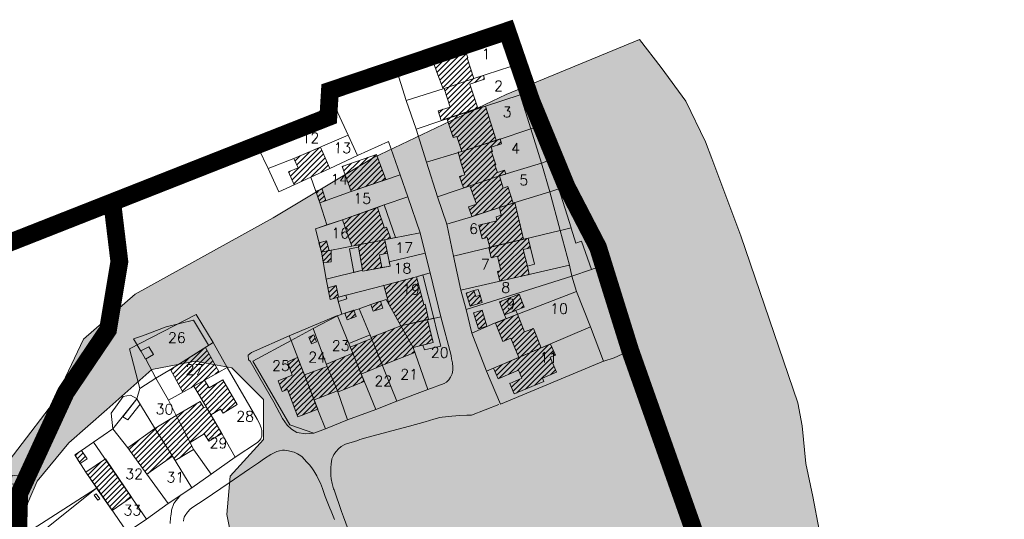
# Model space of a CAD drawing. Header units: metres. Extents: x 578835 to 593571, y 248557 to 255108.
# Tile 237 of 251: x 589791 to 590122, y 254939 to 255108. Entities that reach past the tile are written whole.
import ezdxf

# ---------------------------------------------------------------- set-up
doc = ezdxf.new("R2010")
doc.units = ezdxf.units.M
doc.linetypes.add('CACHEX2', pattern=[0.75, 0.5, -0.25])
doc.linetypes.add('SOLID_LINE', pattern=[0])
for name, color, linetype, lineweight in [('Cad-BATIMENT_BATI_LEGER13', 7, 'SOLID_LINE', 0), ('Cad-BATIMENT_BATI_PRIVE12', 7, 'SOLID_LINE', 0), ('Cad-BATIMENT_BATI_PRIVE12_HACH', 7, 'SOLID_LINE', 0), ('Cad-PARCELLAIRE_PARCELLE1', 250, 'SOLID_LINE', 0), ('Cad-PARCELLAIRE_PARCELLE1_', 250, 'SOLID_LINE', 0), ('Cad-RESEAU_ROUT_LIMITE_DE_VOIE_P23', 8, 'SOLID_LINE', 0), ('Cad-TOPONYMIE_NUMERO_DE_PARCELL182', 250, 'SOLID_LINE', 0), ('PLU', 7, 'CACHEX2', 5), ('PPRI global - contour', 152, 'Continuous', 5), ('PPRI global - hachures', 152, 'Continuous', 5)]:
    doc.layers.add(name, color=color, linetype=linetype, lineweight=lineweight)
doc.styles.add('TEXTSTYLE_45_11', font='txt.shx', dxfattribs={"oblique": 50})

msp = doc.modelspace()

# ---------------------------------------------------------------- hatches: boundary and pattern name
at = {"layer": 'Cad-BATIMENT_BATI_PRIVE12_HACH', "ltscale": 0.4}
h = msp.add_hatch(dxfattribs=at)
h.set_pattern_fill('ANSI31', color=256, scale=0.4, style=0)
h.paths.add_polyline_path([(589933.66, 255084.35), (589943.68, 255087.76), (589941.44, 255094.71), (589941.6, 255094.73), (589940.72, 255097.33), (589944.74, 255098.55), (589943.99, 255100.6), (589940.85, 255099.68), (589929.08, 255095.67), (589927.47, 255095.2), (589928.97, 255091.99), (589930.34, 255092.43), (589931.21, 255089.94), (589933.34, 255084.32)])
h = msp.add_hatch(dxfattribs=at)
h.set_pattern_fill('ANSI31', color=256, scale=0.4, style=0)
h.paths.add_polyline_path([(589933.66, 255084.35), (589943.68, 255087.76), (589941.44, 255094.71), (589941.6, 255094.73), (589940.72, 255097.33), (589944.74, 255098.55), (589943.99, 255100.6), (589940.85, 255099.68), (589929.08, 255095.67), (589927.47, 255095.2), (589928.97, 255091.99), (589930.34, 255092.43), (589931.21, 255089.94), (589933.34, 255084.32)])
h = msp.add_hatch(dxfattribs=at)
h.set_pattern_fill('ANSI31', color=256, scale=0.4, style=0)
h.paths.add_polyline_path([(589958.85, 255091.5), (589959.97, 255091.81), (589959.52, 255093.34), (589958.31, 255093.01)])
h = msp.add_hatch(dxfattribs=at)
h.set_pattern_fill('ANSI31', color=256, scale=0.4, style=0)
h.paths.add_polyline_path([(589958.85, 255091.5), (589959.97, 255091.81), (589959.52, 255093.34), (589958.31, 255093.01)])
h = msp.add_hatch(dxfattribs=at)
h.set_pattern_fill('ANSI31', color=256, scale=0.4, style=0)
h.paths.add_polyline_path([(589934.59, 255074.29), (589945.01, 255077.74), (589942.35, 255085.86), (589947.23, 255087.51), (589946.88, 255088.81), (589943.68, 255087.76), (589933.66, 255084.35), (589935.67, 255078.17), (589931.65, 255076.93), (589932.66, 255073.68)])
h = msp.add_hatch(dxfattribs=at)
h.set_pattern_fill('ANSI31', color=256, scale=0.4, style=0)
h.paths.add_polyline_path([(589934.59, 255074.29), (589945.01, 255077.74), (589942.35, 255085.86), (589947.23, 255087.51), (589946.88, 255088.81), (589943.68, 255087.76), (589933.66, 255084.35), (589935.67, 255078.17), (589931.65, 255076.93), (589932.66, 255073.68)])
h = msp.add_hatch(dxfattribs=at)
h.set_pattern_fill('ANSI31', color=256, scale=0.4, style=0)
h.paths.add_polyline_path([(589939.57, 255063.22), (589951.2, 255067), (589947.59, 255078.51), (589945.01, 255077.74), (589934.59, 255074.29), (589936.7, 255067.89), (589937.99, 255068.22)])
h = msp.add_hatch(dxfattribs=at)
h.set_pattern_fill('ANSI31', color=256, scale=0.4, style=0)
h.paths.add_polyline_path([(589939.57, 255063.22), (589951.2, 255067), (589947.59, 255078.51), (589945.01, 255077.74), (589934.59, 255074.29), (589936.7, 255067.89), (589937.99, 255068.22)])
h = msp.add_hatch(dxfattribs=at)
h.set_pattern_fill('ANSI31', color=256, scale=0.4, style=0)
h.paths.add_polyline_path([(589942.36, 255051.64), (589952.3, 255054.94), (589954.47, 255055.56), (589954.03, 255056.86), (589951.62, 255056.1), (589950.75, 255058.59), (589951.07, 255058.73), (589949.63, 255063.07), (589949.95, 255063.21), (589949.5, 255064.63), (589953.02, 255065.81), (589952.56, 255067.45), (589952.16, 255067.3), (589951.2, 255067), (589939.57, 255063.22), (589938.44, 255062.91), (589939.53, 255058.76), (589940.65, 255055.29), (589938.79, 255054.8), (589940.2, 255050.91)])
h = msp.add_hatch(dxfattribs=at)
h.set_pattern_fill('ANSI31', color=256, scale=0.4, style=0)
h.paths.add_polyline_path([(589942.36, 255051.64), (589952.3, 255054.94), (589954.47, 255055.56), (589954.03, 255056.86), (589951.62, 255056.1), (589950.75, 255058.59), (589951.07, 255058.73), (589949.63, 255063.07), (589949.95, 255063.21), (589949.5, 255064.63), (589953.02, 255065.81), (589952.56, 255067.45), (589952.16, 255067.3), (589951.2, 255067), (589939.57, 255063.22), (589938.44, 255062.91), (589939.53, 255058.76), (589940.65, 255055.29), (589938.79, 255054.8), (589940.2, 255050.91)])
h = msp.add_hatch(dxfattribs=at)
h.set_pattern_fill('ANSI31', color=256, scale=0.4, style=0)
h.paths.add_polyline_path([(589891.98, 255064.67), (589883, 255060.79), (589884.49, 255057.68), (589881.23, 255056.29), (589883.16, 255052), (589888.8, 255054.59), (589895.14, 255057.47)])
h = msp.add_hatch(dxfattribs=at)
h.set_pattern_fill('ANSI31', color=256, scale=0.4, style=0)
h.paths.add_polyline_path([(589914, 255053.71), (589910.82, 255062.13), (589899.29, 255058.16), (589902.39, 255049.71)])
h = msp.add_hatch(dxfattribs=at)
h.set_pattern_fill('ANSI31', color=256, scale=0.4, style=0)
h.paths.add_polyline_path([(589952.28, 255044.35), (589956.95, 255045.74), (589955.07, 255051.38), (589953.55, 255050.8), (589952.3, 255054.94), (589942.36, 255051.64), (589944.53, 255045.47), (589941.88, 255044.58), (589942.98, 255041.33)])
h = msp.add_hatch(dxfattribs=at)
h.set_pattern_fill('ANSI31', color=256, scale=0.4, style=0)
h.paths.add_polyline_path([(589952.28, 255044.35), (589956.95, 255045.74), (589955.07, 255051.38), (589953.55, 255050.8), (589952.3, 255054.94), (589942.36, 255051.64), (589944.53, 255045.47), (589941.88, 255044.58), (589942.98, 255041.33)])
h = msp.add_hatch(dxfattribs=at)
h.set_pattern_fill('ANSI31', color=256, scale=0.4, style=0)
h.paths.add_polyline_path([(589892.61, 255050.45), (589890.43, 255049.82), (589891.75, 255045.92), (589893.83, 255046.65)])
h = msp.add_hatch(dxfattribs=at)
h.set_pattern_fill('ANSI31', color=256, scale=0.4, style=0)
h.paths.add_polyline_path([(589949.05, 255030.92), (589960.44, 255033.67), (589957.5, 255046.02), (589956.95, 255045.74), (589952.28, 255044.35), (589952.92, 255041.72), (589951.23, 255041.24), (589951.43, 255039.82), (589945.37, 255038.41), (589946.42, 255033.82), (589948.2, 255034.19)])
h = msp.add_hatch(dxfattribs=at)
h.set_pattern_fill('ANSI31', color=256, scale=0.4, style=0)
h.paths.add_polyline_path([(589949.05, 255030.92), (589960.44, 255033.67), (589957.5, 255046.02), (589956.95, 255045.74), (589952.28, 255044.35), (589952.92, 255041.72), (589951.23, 255041.24), (589951.43, 255039.82), (589945.37, 255038.41), (589946.42, 255033.82), (589948.2, 255034.19)])
h = msp.add_hatch(dxfattribs=at)
h.set_pattern_fill('ANSI31', color=256, scale=0.4, style=0)
h.paths.add_polyline_path([(589899.41, 255040.21), (589902.54, 255031.34), (589904.65, 255031.73), (589913.65, 255033.5), (589915.68, 255033.9), (589914.28, 255037.68), (589913.57, 255037.4), (589911.17, 255044.33)])
h = msp.add_hatch(dxfattribs=at)
h.set_pattern_fill('ANSI31', color=256, scale=0.4, style=0)
h.paths.add_polyline_path([(589892.34, 255029.25), (589894.92, 255029.8), (589893.99, 255033.07), (589891.49, 255032.41)])
h = msp.add_hatch(dxfattribs=at)
h.set_pattern_fill('ANSI31', color=256, scale=0.4, style=0)
h.paths.add_polyline_path([(589913.65, 255033.5), (589904.65, 255031.73), (589904.8, 255030.97), (589906.19, 255023.28), (589906.3, 255022.85), (589912.63, 255024.17), (589911.85, 255028.44), (589914.62, 255028.9)])
h = msp.add_hatch(dxfattribs=at)
h.set_pattern_fill('ANSI31', color=256, scale=0.4, style=0)
h.paths.add_polyline_path([(589952.41, 255019.5), (589962.35, 255021.78), (589961.7, 255024.63), (589960.32, 255030.2), (589962.75, 255030.74), (589961.97, 255034.02), (589960.44, 255033.67), (589949.05, 255030.92), (589948.72, 255030.89), (589949.52, 255027.39), (589951.61, 255027.91), (589952.77, 255023.09), (589951.64, 255022.78)])
h = msp.add_hatch(dxfattribs=at)
h.set_pattern_fill('ANSI31', color=256, scale=0.4, style=0)
h.paths.add_polyline_path([(589952.41, 255019.5), (589962.35, 255021.78), (589961.7, 255024.63), (589960.32, 255030.2), (589962.75, 255030.74), (589961.97, 255034.02), (589960.44, 255033.67), (589949.05, 255030.92), (589948.72, 255030.89), (589949.52, 255027.39), (589951.61, 255027.91), (589952.77, 255023.09), (589951.64, 255022.78)])
h = msp.add_hatch(dxfattribs=at)
h.set_pattern_fill('ANSI31', color=256, scale=0.4, style=0)
h.paths.add_polyline_path([(589895.57, 255026.06), (589895.65, 255029.97), (589894.92, 255029.8), (589892.34, 255029.25), (589892.96, 255025.73)])
h = msp.add_hatch(dxfattribs=at)
h.set_pattern_fill('ANSI31', color=256, scale=0.4, style=0)
h.paths.add_polyline_path([(589928.44, 255006.66), (589927.26, 255011.8), (589926.78, 255011.65), (589924.34, 255021.03), (589913.3, 255018.09), (589915.09, 255011.55), (589919.06, 255004.53), (589928.03, 255006.62)])
h = msp.add_hatch(dxfattribs=at)
h.set_pattern_fill('ANSI31', color=256, scale=0.4, style=0)
h.paths.add_polyline_path([(589928.44, 255006.66), (589927.26, 255011.8), (589926.78, 255011.65), (589924.34, 255021.03), (589913.3, 255018.09), (589915.09, 255011.55), (589919.06, 255004.53), (589928.03, 255006.62)])
h = msp.add_hatch(dxfattribs=at)
h.set_pattern_fill('ANSI31', color=256, scale=0.4, style=0)
h.paths.add_polyline_path([(589895.24, 255013.33), (589898.06, 255014.13), (589897.23, 255018.07), (589894.5, 255017.28)])
h = msp.add_hatch(dxfattribs=at)
h.set_pattern_fill('ANSI31', color=256, scale=0.4, style=0)
h.paths.add_polyline_path([(589941.04, 255015.52), (589943.68, 255016.42), (589944.36, 255014.35), (589945.8, 255014.81), (589946.51, 255012.31), (589942.41, 255011.08)])
h = msp.add_hatch(dxfattribs=at)
h.set_pattern_fill('ANSI31', color=256, scale=0.4, style=0)
h.paths.add_polyline_path([(589908.98, 255011.7), (589909.75, 255009.42), (589912.96, 255010.48), (589912.19, 255012.76)])
h = msp.add_hatch(dxfattribs=at)
h.set_pattern_fill('ANSI31', color=256, scale=0.4, style=0)
h.paths.add_polyline_path([(589952.33, 255012.58), (589958.95, 255015.15), (589960.64, 255010.82), (589954.03, 255008.15)])
h = msp.add_hatch(dxfattribs=at)
h.set_pattern_fill('ANSI31', color=256, scale=0.4, style=0)
h.paths.add_polyline_path([(589900.17, 255008.73), (589901.02, 255006.46), (589904.05, 255007.61), (589903.21, 255009.77)])
h = msp.add_hatch(dxfattribs=at)
h.set_pattern_fill('ANSI31', color=256, scale=0.4, style=0)
h.paths.add_polyline_path([(589943.59, 255008.83), (589946.48, 255009.74), (589948.07, 255004.42), (589945.28, 255003.51)])
h = msp.add_hatch(dxfattribs=at)
h.set_pattern_fill('ANSI31', color=256, scale=0.4, style=0)
h.paths.add_polyline_path([(589929.92, 254998.87), (589928.03, 255006.62), (589919.06, 255004.53), (589923.23, 254997.19)])
h = msp.add_hatch(dxfattribs=at)
h.set_pattern_fill('ANSI31', color=256, scale=0.4, style=0)
h.paths.add_polyline_path([(589950.95, 255005.44), (589953.46, 254999.19), (589956.17, 255000.3), (589958.78, 254993.84), (589966.33, 254997.04), (589963.72, 255003.62), (589960.77, 255002.48), (589958.37, 255008.41)])
h = msp.add_hatch(dxfattribs=at)
h.set_pattern_fill('ANSI31', color=256, scale=0.4, style=0)
h.paths.add_polyline_path([(589912.86, 254991.19), (589923.77, 254995.56), (589923.23, 254997.19), (589919.06, 255004.53), (589909.1, 255000.56), (589909.2, 255000.24)])
h = msp.add_hatch(dxfattribs=at)
h.set_pattern_fill('ANSI31', color=256, scale=0.4, style=0)
h.paths.add_polyline_path([(589890.67, 254999.12), (589889.81, 255001.5), (589888.07, 255000.68), (589889, 254998.42)])
h = msp.add_hatch(dxfattribs=at)
h.set_pattern_fill('ANSI31', color=256, scale=0.4, style=0)
h.paths.add_polyline_path([(589912.86, 254991.19), (589909.2, 255000.24), (589902.04, 254997.29), (589902.87, 254995.25), (589905.69, 254988.24)])
h = msp.add_hatch(dxfattribs=at)
h.set_pattern_fill('ANSI31', color=256, scale=0.4, style=0)
h.paths.add_polyline_path([(589852.96, 254986.23), (589857.84, 254988.88), (589853.26, 254997.18), (589841.45, 254989.73), (589845.64, 254982.17), (589849.34, 254984.14)])
h = msp.add_hatch(dxfattribs=at)
h.set_pattern_fill('ANSI31', color=256, scale=0.4, style=0)
h.paths.add_polyline_path([(589969.53, 254998.31), (589971.16, 254994.66), (589969.39, 254993.95), (589971.55, 254988.9), (589966.79, 254986.82), (589967.21, 254985.74), (589957.26, 254981.56), (589955.81, 254985.12), (589959.86, 254986.91), (589958.72, 254989.6), (589951.81, 254986.67), (589950.27, 254990.22), (589958.78, 254993.84), (589966.33, 254997.04)])
h = msp.add_hatch(dxfattribs=at)
h.set_pattern_fill('ANSI31', color=256, scale=0.4, style=0)
h.paths.add_polyline_path([(589889.85, 254979.54), (589886.59, 254987.97), (589884.29, 254993.79), (589880.86, 254992.39), (589882.48, 254987.84), (589877.78, 254985.99), (589879.07, 254982.42), (589880.91, 254983.02), (589884.33, 254973.84), (589891.11, 254976.41)])
h = msp.add_hatch(dxfattribs=at)
h.set_pattern_fill('ANSI31', color=256, scale=0.4, style=0)
h.paths.add_polyline_path([(589905.69, 254988.24), (589902.87, 254995.25), (589894.03, 254991.6), (589894.26, 254990.84), (589897.77, 254982.55), (589897.95, 254982.24), (589906.73, 254985.76)])
h = msp.add_hatch(dxfattribs=at)
h.set_pattern_fill('ANSI31', color=256, scale=0.4, style=0)
h.paths.add_polyline_path([(589897.77, 254982.55), (589894.26, 254990.84), (589886.59, 254987.97), (589889.85, 254979.54)])
h = msp.add_hatch(dxfattribs=at)
h.set_pattern_fill('ANSI31', color=256, scale=0.4, style=0)
h.paths.add_polyline_path([(589863.95, 254978.02), (589859.13, 254986.31), (589854.49, 254983.58), (589852.96, 254986.23), (589849.34, 254984.14), (589853.46, 254977.25), (589855.1, 254974.49), (589858.31, 254976.43), (589859.17, 254975.06)])
h = msp.add_hatch(dxfattribs=at)
h.set_pattern_fill('ANSI31', color=256, scale=0.4, style=0)
h.paths.add_polyline_path([(589858.76, 254968.22), (589855.1, 254974.49), (589853.46, 254977.25), (589852.68, 254976.85), (589851.43, 254978.97), (589843.34, 254974.27), (589848.06, 254965.2), (589852.83, 254968.17), (589854.36, 254965.63)])
h = msp.add_hatch(dxfattribs=at)
h.set_pattern_fill('ANSI31', color=256, scale=0.4, style=0)
h.paths.add_polyline_path([(589848.06, 254965.2), (589843.34, 254974.27), (589836.2, 254969.88), (589842.18, 254960.58), (589843.05, 254959.09), (589849.25, 254962.85)])
h = msp.add_hatch(dxfattribs=at)
h.set_pattern_fill('ANSI31', color=256, scale=0.4, style=0)
h.paths.add_polyline_path([(589842.18, 254960.58), (589836.2, 254969.88), (589827.11, 254963.43), (589833.55, 254954.49)])
h = msp.add_hatch(dxfattribs=at)
h.set_pattern_fill('ANSI31', color=256, scale=0.4, style=0)
h.paths.add_polyline_path([(589813.42, 254959.7), (589811.52, 254962.56), (589809.19, 254961.02), (589811.07, 254958.18)])
h = msp.add_hatch(dxfattribs=at)
h.set_pattern_fill('ANSI31', color=256, scale=0.4, style=0)
h.paths.add_polyline_path([(589828.35, 254946.81), (589819.52, 254959.67), (589812.89, 254955.2), (589816.35, 254950.26), (589816.92, 254949.42), (589821.81, 254942.25)])
at = {"layer": 'PPRI global - hachures', "ltscale": 0.4}
h = msp.add_hatch(dxfattribs=at)
h.set_pattern_fill('ANSI36', color=256, scale=2, style=0)
h.paths.add_polyline_path([(589867.73, 254209.52), (589862.12, 254225.78), (589839.13, 254252.12), (589793.71, 254331.72), (589779.69, 254358.07), (589761.74, 254405.72), (589751.65, 254441.03), (589748.28, 254471.86), (589752.21, 254483.63), (589766.79, 254495.41), (589774.63, 254507.53), (589774.63, 254515.94), (589773.51, 254528.83), (589766.78, 254553.5), (589753.32, 254574.24), (589734.82, 254597.78), (589712.94, 254614.04), (589679.3, 254634.22), (589664.16, 254642.06), (589645.09, 254653.84), (589631.07, 254669.53), (589626.03, 254696.61), (589626.03, 254714.55), (589629.4, 254729.12), (589637.25, 254742.58), (589650.15, 254759.39), (589671.46, 254776.21), (589678.19, 254782.38), (589691.09, 254798.07), (589702.86, 254802), (589728.66, 254801.44), (589751.09, 254794.71), (589772.4, 254786.86), (589785.3, 254776.21), (589792.03, 254762.2), (589790.91, 254745.38), (589781.93, 254730.8), (589769.04, 254728.56), (589762.31, 254719.03), (589764.55, 254710.06), (589776.33, 254706.7), (589795.39, 254703.9), (589800.44, 254690.44), (589804.37, 254676.43), (589820.07, 254670.83), (589835.21, 254679.79), (589854.28, 254699.41), (589866.61, 254731.37), (589871.1, 254763.32), (589863.81, 254799.19), (589853.71, 254829.46), (589841.38, 254852.45), (589817.82, 254868.14), (589798.2, 254882.16), (589788.66, 254912.99), (589788.1, 254932.61), (589796.51, 254952.22), (589807.17, 254965.12), (589820.07, 254976.33), (589835.21, 254989.78), (589849.79, 254992.58), (589862.13, 254990.34), (589872.78, 254979.69), (589872.78, 254966.24), (589861.57, 254953.91), (589860.44, 254941.01), (589863.81, 254924.2), (589877.27, 254910.18), (589891.85, 254902.9), (589908.11, 254891.12), (589921.57, 254879.91), (589938.39, 254878.79), (589955.22, 254875.43), (589979.89, 254862.54), (589989.43, 254853.01), (589999.52, 254842.92), (590009.05, 254836.19), (590030.36, 254836.19), (590070.18, 254842.36), (590082.52, 254844.04), (590079.3, 254858.47), (590075.1, 254875.14), (590073.23, 254890.46), (590067.89, 254908.87), (590060.01, 254935.76), (590057.87, 254947.04), (590055.52, 254958.17), (590054.24, 254970.76), (590052.86, 254978.58), (590046.39, 254997.3), (590033.57, 255034.83), (590023.88, 255060.83), (590021.73, 255066.48), (590015.07, 255080.12), (590006.83, 255091.45), (589999.43, 255100.88), (589954.56, 255082.38), (589909.7, 255061.08), (589876.05, 255040.9), (589829.51, 255015.12), (589812.12, 254999.98), (589802.03, 254978.68), (589777.92, 254947.29), (589754.29, 254925.39), (589732.98, 254912.5), (589718.4, 254901.28), (589707.18, 254877.74), (589696.43, 254864.8), (589665.59, 254857.52), (589645.96, 254862), (589631.82, 254871.08), (589625.14, 254876.25), (589594.9, 254899.64), (589546.14, 254936.69), (589528.59, 254939.61), (589485.68, 254935.71), (589455.45, 254930.84), (589457.4, 254917.19), (589271.45, 254843.83), (589174.92, 254806.04), (589453.41, 253863.98), (589983.36, 253879.56), (589972.58, 253909.07), (589973.14, 253938.22), (589964.73, 253960.64), (589906.95, 254046.02), (589873.87, 254088.06), (589868.26, 254111.6), (589873.87, 254171.02)])

# ---------------------------------------------------------------- linework, layer by layer
at = {"layer": 'Cad-BATIMENT_BATI_LEGER13'}
for points in [[(589917.29, 255034.26), (589913.49, 255045.2), (589911.17, 255044.33), (589913.57, 255037.4), (589914.28, 255037.68), (589915.68, 255033.9), (589917.29, 255034.26), (589917.29, 255034.26)], [(589917.29, 255034.26), (589913.49, 255045.2), (589911.17, 255044.33), (589913.57, 255037.4), (589914.28, 255037.68), (589915.68, 255033.9), (589917.29, 255034.26), (589917.29, 255034.26)], [(589906.19, 255023.28), (589904.8, 255030.97), (589901.72, 255030.38), (589903.29, 255022.48), (589906.19, 255023.28), (589906.19, 255023.28)], [(589906.19, 255023.28), (589904.8, 255030.97), (589901.72, 255030.38), (589903.29, 255022.48), (589906.19, 255023.28), (589906.19, 255023.28)], [(589915.47, 255024.62), (589914.62, 255028.9), (589911.85, 255028.44), (589912.63, 255024.17), (589915.47, 255024.62), (589915.47, 255024.62)], [(589915.47, 255024.62), (589914.62, 255028.9), (589911.85, 255028.44), (589912.63, 255024.17), (589915.47, 255024.62), (589915.47, 255024.62)], [(589964.11, 255025.28), (589962.75, 255030.74), (589960.32, 255030.2), (589961.7, 255024.63), (589964.11, 255025.28), (589964.11, 255025.28)], [(589964.11, 255025.28), (589962.75, 255030.74), (589960.32, 255030.2), (589961.7, 255024.63), (589964.11, 255025.28), (589964.11, 255025.28)], [(589930.14, 255007.02), (589926.51, 255021.65), (589924.34, 255021.03), (589926.78, 255011.65), (589927.26, 255011.8), (589928.44, 255006.66), (589930.14, 255007.02), (589930.14, 255007.02)], [(589930.14, 255007.02), (589926.51, 255021.65), (589924.34, 255021.03), (589926.78, 255011.65), (589927.26, 255011.8), (589928.44, 255006.66), (589930.14, 255007.02), (589930.14, 255007.02)], [(589943.68, 255016.42), (589945.14, 255016.76), (589945.8, 255014.81), (589944.36, 255014.35), (589943.68, 255016.42), (589943.68, 255016.42)], [(589943.68, 255016.42), (589945.14, 255016.76), (589945.8, 255014.81), (589944.36, 255014.35), (589943.68, 255016.42), (589943.68, 255016.42)], [(589898.06, 255014.13), (589897.74, 255013.99), (589898.1, 255012.68), (589900.83, 255013.58), (589900.56, 255014.79), (589898.06, 255014.13), (589898.06, 255014.13)], [(589898.06, 255014.13), (589897.74, 255013.99), (589898.1, 255012.68), (589900.83, 255013.58), (589900.56, 255014.79), (589898.06, 255014.13), (589898.06, 255014.13)], [(589954.03, 255008.15), (589957.85, 255009.7), (589958.37, 255008.41), (589954.55, 255006.86), (589954.03, 255008.15), (589954.03, 255008.15)], [(589954.03, 255008.15), (589957.85, 255009.7), (589958.37, 255008.41), (589954.55, 255006.86), (589954.03, 255008.15), (589954.03, 255008.15)], [(589932.5, 254997.64), (589931.16, 255002.77), (589930.14, 255007.02), (589928.44, 255006.66), (589928.03, 255006.62), (589929.92, 254998.87), (589926.53, 254998.02), (589927, 254996.39), (589932.5, 254997.64), (589932.5, 254997.64)], [(589932.5, 254997.64), (589931.16, 255002.77), (589930.14, 255007.02), (589928.44, 255006.66), (589928.03, 255006.62), (589929.92, 254998.87), (589926.53, 254998.02), (589927, 254996.39), (589932.5, 254997.64), (589932.5, 254997.64)], [(589902.04, 254997.29), (589909.2, 255000.24), (589908.77, 255001.43), (589901.52, 254998.59), (589902.04, 254997.29), (589902.04, 254997.29)], [(589902.04, 254997.29), (589909.2, 255000.24), (589908.77, 255001.43), (589901.52, 254998.59), (589902.04, 254997.29), (589902.04, 254997.29)], [(589835.75, 254994.81), (589834.13, 254997.47), (589831.52, 254996.02), (589833.08, 254993.25), (589835.75, 254994.81), (589835.75, 254994.81)], [(589835.75, 254994.81), (589834.13, 254997.47), (589831.52, 254996.02), (589833.08, 254993.25), (589835.75, 254994.81), (589835.75, 254994.81)], [(589831.22, 254978.16), (589830.16, 254979.96), (589825.4, 254973.87), (589827.06, 254972.79), (589831.22, 254978.16), (589831.22, 254978.16)], [(589831.22, 254978.16), (589830.16, 254979.96), (589825.4, 254973.87), (589827.06, 254972.79), (589831.22, 254978.16), (589831.22, 254978.16)], [(589816.47, 254947.92), (589815.77, 254947.42), (589816.99, 254945.74), (589817.68, 254946.25), (589816.47, 254947.92), (589816.47, 254947.92)], [(589816.47, 254947.92), (589815.77, 254947.42), (589816.99, 254945.74), (589817.68, 254946.25), (589816.47, 254947.92), (589816.47, 254947.92)]]:
    msp.add_lwpolyline(points, close=True, dxfattribs=at)
at = {"layer": 'Cad-BATIMENT_BATI_PRIVE12'}
for points in [[(589933.66, 255084.35), (589943.68, 255087.76), (589941.44, 255094.71), (589941.6, 255094.73), (589940.72, 255097.33), (589944.74, 255098.55), (589943.99, 255100.6), (589940.85, 255099.68), (589929.08, 255095.67), (589927.47, 255095.2), (589928.97, 255091.99), (589930.34, 255092.43), (589931.21, 255089.94), (589933.34, 255084.32), (589933.66, 255084.35), (589933.66, 255084.35)], [(589958.85, 255091.5), (589959.97, 255091.81), (589959.52, 255093.34), (589958.31, 255093.01), (589958.85, 255091.5), (589958.85, 255091.5)], [(589934.59, 255074.29), (589945.01, 255077.74), (589942.35, 255085.86), (589947.23, 255087.51), (589946.88, 255088.81), (589943.68, 255087.76), (589933.66, 255084.35), (589935.67, 255078.17), (589931.65, 255076.93), (589932.66, 255073.68), (589934.59, 255074.29), (589934.59, 255074.29)], [(589939.57, 255063.22), (589951.2, 255067), (589947.59, 255078.51), (589945.01, 255077.74), (589934.59, 255074.29), (589936.7, 255067.89), (589937.99, 255068.22), (589939.57, 255063.22), (589939.57, 255063.22)], [(589942.36, 255051.64), (589952.3, 255054.94), (589954.47, 255055.56), (589954.03, 255056.86), (589951.62, 255056.1), (589950.75, 255058.59), (589951.07, 255058.73), (589949.63, 255063.07), (589949.95, 255063.21), (589949.5, 255064.63), (589953.02, 255065.81), (589952.56, 255067.45), (589952.16, 255067.3), (589951.2, 255067), (589939.57, 255063.22), (589938.44, 255062.91), (589939.53, 255058.76), (589940.65, 255055.29), (589938.79, 255054.8), (589940.2, 255050.91), (589942.36, 255051.64), (589942.36, 255051.64)], [(589891.98, 255064.67), (589883, 255060.79), (589883, 255060.79), (589884.49, 255057.68), (589881.23, 255056.29), (589883.16, 255052), (589888.8, 255054.59), (589895.14, 255057.47), (589891.98, 255064.67), (589891.98, 255064.67)], [(589914, 255053.71), (589910.82, 255062.13), (589899.29, 255058.16), (589899.29, 255058.16), (589902.39, 255049.71), (589902.39, 255049.71), (589914, 255053.71), (589914, 255053.71)], [(589952.28, 255044.35), (589952.28, 255044.35), (589956.95, 255045.74), (589955.07, 255051.38), (589953.55, 255050.8), (589952.3, 255054.94), (589942.36, 255051.64), (589944.53, 255045.47), (589941.88, 255044.58), (589942.98, 255041.33), (589952.28, 255044.35), (589952.28, 255044.35)], [(589892.61, 255050.45), (589890.43, 255049.82), (589891.75, 255045.92), (589893.83, 255046.65), (589892.61, 255050.45), (589892.61, 255050.45)], [(589949.05, 255030.92), (589960.44, 255033.67), (589957.5, 255046.02), (589956.95, 255045.74), (589952.28, 255044.35), (589952.92, 255041.72), (589951.23, 255041.24), (589951.43, 255039.82), (589945.37, 255038.41), (589946.42, 255033.82), (589948.2, 255034.19), (589949.05, 255030.92), (589949.05, 255030.92)], [(589899.41, 255040.21), (589902.54, 255031.34), (589904.65, 255031.73), (589913.65, 255033.5), (589915.68, 255033.9), (589914.28, 255037.68), (589913.57, 255037.4), (589911.17, 255044.33), (589899.41, 255040.21), (589899.41, 255040.21)], [(589892.34, 255029.25), (589894.92, 255029.8), (589894.92, 255029.8), (589894.92, 255029.8), (589893.99, 255033.07), (589891.49, 255032.41), (589892.34, 255029.25), (589892.34, 255029.25), (589892.34, 255029.25)], [(589913.65, 255033.5), (589904.65, 255031.73), (589904.8, 255030.97), (589906.19, 255023.28), (589906.3, 255022.85), (589912.63, 255024.17), (589911.85, 255028.44), (589914.62, 255028.9), (589913.65, 255033.5), (589913.65, 255033.5)], [(589952.41, 255019.5), (589962.35, 255021.78), (589961.7, 255024.63), (589960.32, 255030.2), (589962.75, 255030.74), (589961.97, 255034.02), (589960.44, 255033.67), (589949.05, 255030.92), (589948.72, 255030.89), (589949.52, 255027.39), (589951.61, 255027.91), (589952.77, 255023.09), (589951.64, 255022.78), (589952.41, 255019.5), (589952.41, 255019.5)], [(589895.57, 255026.06), (589895.65, 255029.97), (589894.92, 255029.8), (589894.92, 255029.8), (589894.92, 255029.8), (589892.34, 255029.25), (589892.96, 255025.73), (589895.57, 255026.06), (589895.57, 255026.06)], [(589928.44, 255006.66), (589927.26, 255011.8), (589926.78, 255011.65), (589924.34, 255021.03), (589913.3, 255018.09), (589915.09, 255011.55), (589919.06, 255004.53), (589928.03, 255006.62), (589928.44, 255006.66), (589928.44, 255006.66)], [(589895.24, 255013.33), (589898.06, 255014.13), (589897.23, 255018.07), (589894.5, 255017.28), (589895.24, 255013.33), (589895.24, 255013.33)], [(589941.04, 255015.52), (589943.68, 255016.42), (589944.36, 255014.35), (589945.8, 255014.81), (589946.51, 255012.31), (589942.41, 255011.08), (589941.04, 255015.52), (589941.04, 255015.52)], [(589908.98, 255011.7), (589909.75, 255009.42), (589912.96, 255010.48), (589912.19, 255012.76), (589908.98, 255011.7), (589908.98, 255011.7)], [(589952.33, 255012.58), (589958.95, 255015.15), (589960.64, 255010.82), (589954.03, 255008.15), (589952.33, 255012.58), (589952.33, 255012.58)], [(589900.17, 255008.73), (589901.02, 255006.46), (589904.05, 255007.61), (589903.21, 255009.77), (589900.17, 255008.73), (589900.17, 255008.73)], [(589943.59, 255008.83), (589946.48, 255009.74), (589948.07, 255004.42), (589945.28, 255003.51), (589943.59, 255008.83), (589943.59, 255008.83)], [(589929.92, 254998.87), (589928.03, 255006.62), (589919.06, 255004.53), (589923.23, 254997.19), (589929.92, 254998.87), (589929.92, 254998.87)], [(589950.95, 255005.44), (589953.46, 254999.19), (589956.17, 255000.3), (589958.78, 254993.84), (589966.33, 254997.04), (589963.72, 255003.62), (589960.77, 255002.48), (589958.37, 255008.41), (589950.95, 255005.44), (589950.95, 255005.44)], [(589912.86, 254991.19), (589923.77, 254995.56), (589923.23, 254997.19), (589919.06, 255004.53), (589909.1, 255000.56), (589909.2, 255000.24), (589912.86, 254991.19), (589912.86, 254991.19)], [(589890.67, 254999.12), (589889.81, 255001.5), (589888.07, 255000.68), (589889, 254998.42), (589890.67, 254999.12), (589890.67, 254999.12)], [(589912.86, 254991.19), (589909.2, 255000.24), (589902.04, 254997.29), (589902.87, 254995.25), (589905.69, 254988.24), (589912.86, 254991.19), (589912.86, 254991.19)], [(589852.96, 254986.23), (589857.84, 254988.88), (589853.26, 254997.18), (589841.45, 254989.73), (589845.64, 254982.17), (589849.34, 254984.14), (589852.96, 254986.23), (589852.96, 254986.23)], [(589969.53, 254998.31), (589971.16, 254994.66), (589969.39, 254993.95), (589971.55, 254988.9), (589966.79, 254986.82), (589967.21, 254985.74), (589957.26, 254981.56), (589955.81, 254985.12), (589959.86, 254986.91), (589958.72, 254989.6), (589951.81, 254986.67), (589950.27, 254990.22), (589958.78, 254993.84), (589966.33, 254997.04), (589969.53, 254998.31), (589969.53, 254998.31)], [(589889.85, 254979.54), (589886.59, 254987.97), (589884.29, 254993.79), (589880.86, 254992.39), (589882.48, 254987.84), (589877.78, 254985.99), (589879.07, 254982.42), (589880.91, 254983.02), (589884.33, 254973.84), (589891.11, 254976.41), (589889.85, 254979.54), (589889.85, 254979.54)], [(589905.69, 254988.24), (589902.87, 254995.25), (589894.03, 254991.6), (589894.26, 254990.84), (589897.77, 254982.55), (589897.95, 254982.24), (589906.73, 254985.76), (589905.69, 254988.24), (589905.69, 254988.24)], [(589897.77, 254982.55), (589894.26, 254990.84), (589886.59, 254987.97), (589889.85, 254979.54), (589897.77, 254982.55), (589897.77, 254982.55)], [(589863.95, 254978.02), (589859.13, 254986.31), (589854.49, 254983.58), (589852.96, 254986.23), (589849.34, 254984.14), (589853.46, 254977.25), (589855.1, 254974.49), (589858.31, 254976.43), (589859.17, 254975.06), (589863.95, 254978.02), (589863.95, 254978.02)], [(589858.76, 254968.22), (589855.1, 254974.49), (589853.46, 254977.25), (589852.68, 254976.85), (589851.43, 254978.97), (589843.34, 254974.27), (589848.06, 254965.2), (589852.83, 254968.17), (589854.36, 254965.63), (589858.76, 254968.22), (589858.76, 254968.22)], [(589848.06, 254965.2), (589843.34, 254974.27), (589836.2, 254969.88), (589842.18, 254960.58), (589842.18, 254960.58), (589843.05, 254959.09), (589849.25, 254962.85), (589848.06, 254965.2), (589848.06, 254965.2)], [(589842.18, 254960.58), (589836.2, 254969.88), (589827.11, 254963.43), (589833.55, 254954.49), (589842.18, 254960.58), (589842.18, 254960.58)], [(589813.42, 254959.7), (589811.52, 254962.56), (589809.19, 254961.02), (589811.07, 254958.18), (589813.42, 254959.7), (589813.42, 254959.7)], [(589828.35, 254946.81), (589819.52, 254959.67), (589812.89, 254955.2), (589816.35, 254950.26), (589816.92, 254949.42), (589821.81, 254942.25), (589828.35, 254946.81), (589828.35, 254946.81)]]:
    msp.add_lwpolyline(points, close=True, dxfattribs=at)
at = {"layer": 'Cad-PARCELLAIRE_PARCELLE1'}
msp.add_lwpolyline([(589773.05, 255026.86), (589871.16, 255064.24), (589874.37, 255057.5), (589878, 255049.66), (589883.16, 255052), (589888.8, 255054.59), (589891.75, 255045.92), (589894.19, 255038.54), (589890.27, 255037.1), (589892.34, 255029.25), (589893.92, 255020.24), (589895.24, 255013.33), (589897.66, 255013.98), (589899.2, 255008.42), (589897.69, 255007.86), (589889.56, 255003.59), (589882.08, 254999.51), (589869.22, 254992.63), (589881.66, 254971.16), (589889.73, 254968.38), (589893.64, 254969.83), (589901.06, 254972.8), (589910.66, 254976.28), (589917.75, 254979.11), (589928.13, 254983), (589933.65, 254985.02), (589934.42, 254985.54), (589935.19, 254986.27), (589935.85, 254987.22), (589936.34, 254988.27), (589936.57, 254989.51), (589936.55, 254990.62), (589936.44, 254992.07), (589936.16, 254993.38), (589935.98, 254994.47), (589932.49, 255007.56), (589928.93, 255022.3), (589927.29, 255028.97), (589925.56, 255035.84), (589921.42, 255047.87), (589918.89, 255055.35), (589914.89, 255066.6), (589904.5, 255061.82), (589901.28, 255068.68), (589897.85, 255076.2), (589896.34, 255080.31), (589895.15, 255083.66), (589917.29, 255091.78), (589920.89, 255080.37), (589924.18, 255070.73), (589927.76, 255059.56), (589931.38, 255047.93), (589934.55, 255038.72), (589936.77, 255027.98), (589939.31, 255016.49), (589941.1, 255009.96), (589943.01, 255001.98), (589947.88, 254989.24), (589952.6, 254978.16), (589987.4, 254992.58), (589982.96, 255004.13), (589978.24, 255016.1), (589976.65, 255021.21), (589975.93, 255024.94), (589972.8, 255036.6), (589969.32, 255049.57), (589966.43, 255059.25), (589962.9, 255070.78), (589959.22, 255082.27), (589956.18, 255091.83), (589952.75, 255103.14), (589964.96, 255075.74), (589985.97, 255029.91), (590000.36, 254987.43), (590031.66, 254893.98)], dxfattribs=at)
for points in [[(589956.18, 255091.83), (589952.75, 255103.14), (589944.23, 255100.74), (589940.85, 255099.68), (589929.08, 255095.67), (589927.47, 255095.2), (589917.29, 255091.78), (589920.89, 255080.37), (589933.34, 255084.32), (589943.68, 255087.76), (589956.18, 255091.83), (589956.18, 255091.83)], [(589924.18, 255070.73), (589932.51, 255073.56), (589947.59, 255078.51), (589959.22, 255082.27), (589956.18, 255091.83), (589943.68, 255087.76), (589933.34, 255084.32), (589920.89, 255080.37), (589924.18, 255070.73), (589924.18, 255070.73)], [(589924.18, 255070.73), (589927.76, 255059.56), (589938.2, 255062.77), (589951.53, 255067.03), (589962.9, 255070.78), (589959.22, 255082.27), (589947.59, 255078.51), (589932.51, 255073.56), (589924.18, 255070.73), (589924.18, 255070.73)], [(589874.37, 255057.5), (589883, 255060.79), (589901.28, 255068.68), (589897.85, 255076.2), (589880.14, 255068.24), (589871.16, 255064.24), (589874.37, 255057.5), (589874.37, 255057.5)], [(589874.37, 255057.5), (589878, 255049.66), (589883.16, 255052), (589888.8, 255054.59), (589895.14, 255057.47), (589904.5, 255061.82), (589901.28, 255068.68), (589883, 255060.79), (589874.37, 255057.5), (589874.37, 255057.5)], [(589927.76, 255059.56), (589938.2, 255062.77), (589951.53, 255067.03), (589962.9, 255070.78), (589966.43, 255059.25), (589952.3, 255054.94), (589931.38, 255047.93), (589927.76, 255059.56), (589927.76, 255059.56)], [(589918.89, 255055.35), (589914.89, 255066.6), (589904.5, 255061.82), (589895.14, 255057.47), (589888.8, 255054.59), (589891.75, 255045.92), (589902.39, 255049.71), (589918.89, 255055.35), (589918.89, 255055.35)], [(589931.38, 255047.93), (589952.3, 255054.94), (589966.43, 255059.25), (589969.32, 255049.57), (589957.18, 255045.87), (589942.82, 255041.21), (589934.55, 255038.72), (589931.38, 255047.93), (589931.38, 255047.93)], [(589899.41, 255040.21), (589913.49, 255045.2), (589921.42, 255047.87), (589918.89, 255055.35), (589902.39, 255049.71), (589891.75, 255045.92), (589894.19, 255038.54), (589899.41, 255040.21), (589899.41, 255040.21)], [(589934.55, 255038.72), (589936.77, 255027.98), (589972.8, 255036.6), (589969.32, 255049.57), (589957.18, 255045.87), (589942.82, 255041.21), (589934.55, 255038.72), (589934.55, 255038.72)], [(589892.34, 255029.25), (589902.54, 255031.34), (589925.56, 255035.84), (589921.42, 255047.87), (589913.49, 255045.2), (589899.41, 255040.21), (589890.27, 255037.1), (589892.34, 255029.25), (589892.34, 255029.25)], [(589927.29, 255028.97), (589925.56, 255035.84), (589902.54, 255031.34), (589892.34, 255029.25), (589893.92, 255020.24), (589906.19, 255023.28), (589906.3, 255022.85), (589915.47, 255024.62), (589915.18, 255026.05), (589927.29, 255028.97), (589927.29, 255028.97)], [(589975.93, 255024.94), (589972.8, 255036.6), (589936.77, 255027.98), (589939.31, 255016.49), (589975.93, 255024.94), (589975.93, 255024.94)], [(589897.66, 255013.98), (589913.3, 255018.09), (589924.34, 255021.03), (589928.93, 255022.3), (589927.29, 255028.97), (589915.18, 255026.05), (589915.47, 255024.62), (589906.3, 255022.85), (589906.19, 255023.28), (589893.92, 255020.24), (589895.24, 255013.33), (589897.66, 255013.98), (589897.66, 255013.98)], [(589897.66, 255013.98), (589899.2, 255008.42), (589905.07, 255010.26), (589908.98, 255011.7), (589914.12, 255013.36), (589915.09, 255011.55), (589919.06, 255004.53), (589932.49, 255007.56), (589928.93, 255022.3), (589924.34, 255021.03), (589913.3, 255018.09), (589897.66, 255013.98), (589897.66, 255013.98)], [(589941.1, 255009.96), (589976.65, 255021.21), (589975.93, 255024.94), (589939.31, 255016.49), (589941.1, 255009.96), (589941.1, 255009.96)], [(589943.01, 255001.98), (589950.63, 255005.41), (589978.24, 255016.1), (589976.65, 255021.21), (589941.1, 255009.96), (589943.01, 255001.98), (589943.01, 255001.98)], [(589943.01, 255001.98), (589947.88, 254989.24), (589982.96, 255004.13), (589978.24, 255016.1), (589950.63, 255005.41), (589943.01, 255001.98), (589943.01, 255001.98)], [(589905.07, 255010.26), (589908.98, 255011.7), (589914.12, 255013.36), (589915.09, 255011.55), (589919.06, 255004.53), (589923.23, 254997.19), (589928.13, 254983), (589917.75, 254979.11), (589909, 255000.78), (589905.07, 255010.26), (589905.07, 255010.26)], [(589910.66, 254976.28), (589917.75, 254979.11), (589909, 255000.78), (589905.07, 255010.26), (589899.2, 255008.42), (589897.69, 255007.86), (589910.66, 254976.28), (589910.66, 254976.28)], [(589836.58, 254986.86), (589841.45, 254989.73), (589855.84, 254998.85), (589850.1, 255008.29), (589827.6, 254996.69), (589831.11, 254983.39), (589836.58, 254986.86), (589836.58, 254986.86)], [(589889.56, 255003.59), (589894.26, 254990.84), (589897.77, 254982.55), (589901.06, 254972.8), (589910.66, 254976.28), (589897.69, 255007.86), (589889.56, 255003.59), (589889.56, 255003.59)], [(589919.06, 255004.53), (589923.23, 254997.19), (589928.13, 254983), (589933.65, 254985.02), (589934.42, 254985.54), (589935.19, 254986.27), (589935.85, 254987.22), (589936.34, 254988.27), (589936.57, 254989.51), (589936.55, 254990.62), (589936.44, 254992.07), (589936.16, 254993.38), (589935.98, 254994.47), (589932.49, 255007.56), (589919.06, 255004.53), (589919.06, 255004.53)], [(589893.64, 254969.83), (589901.06, 254972.8), (589897.77, 254982.55), (589894.26, 254990.84), (589889.56, 255003.59), (589882.08, 254999.51), (589891.34, 254975.65), (589893.64, 254969.83), (589893.64, 254969.83)], [(589982.96, 255004.13), (589947.88, 254989.24), (589952.6, 254978.16), (589987.4, 254992.58), (589982.96, 255004.13), (589982.96, 255004.13)], [(589860.59, 254990.45), (589855.84, 254998.85), (589841.45, 254989.73), (589836.58, 254986.86), (589840.76, 254979.41), (589849.34, 254984.14), (589860.59, 254990.45), (589860.59, 254990.45)], [(589882.08, 254999.51), (589891.34, 254975.65), (589893.64, 254969.83), (589889.73, 254968.38), (589881.66, 254971.16), (589869.22, 254992.63), (589882.08, 254999.51), (589882.08, 254999.51)], [(589849.34, 254984.14), (589855.19, 254974.39), (589858.86, 254968.01), (589863.22, 254960.24), (589870.8, 254965.23), (589871.4, 254965.83), (589871.94, 254966.44), (589872.26, 254967.35), (589872.27, 254968.25), (589872.19, 254969.25), (589872.03, 254970.13), (589871.49, 254971.64), (589870.64, 254973.02), (589866.95, 254979.5), (589860.59, 254990.45), (589849.34, 254984.14), (589849.34, 254984.14)], [(589830.16, 254979.96), (589836.1, 254970.1), (589842.18, 254960.58), (589848.69, 254949.98), (589855.13, 254954.54), (589849.34, 254962.74), (589843.24, 254974.49), (589840.76, 254979.41), (589836.58, 254986.86), (589831.11, 254983.39), (589830.16, 254979.96), (589830.16, 254979.96)], [(589840.76, 254979.41), (589849.34, 254984.14), (589855.19, 254974.39), (589858.86, 254968.01), (589863.22, 254960.24), (589855.13, 254954.54), (589849.34, 254962.74), (589843.24, 254974.49), (589840.76, 254979.41), (589840.76, 254979.41)], [(589840.65, 254944.62), (589833.55, 254954.49), (589827.11, 254963.43), (589822.04, 254969.8), (589830.16, 254979.96), (589836.1, 254970.1), (589842.18, 254960.58), (589848.69, 254949.98), (589840.65, 254944.62), (589840.65, 254944.62)], [(589833.34, 254939.43), (589840.65, 254944.62), (589833.55, 254954.49), (589827.11, 254963.43), (589822.04, 254969.8), (589815.57, 254965.36), (589833.34, 254939.43), (589833.34, 254939.43)], [(589826.87, 254934.98), (589833.34, 254939.43), (589815.57, 254965.36), (589811.52, 254962.56), (589809.19, 254961.02), (589812.89, 254955.2), (589816.63, 254949.95), (589826.87, 254934.98), (589826.87, 254934.98)], [(589816.63, 254949.95), (589826.87, 254934.98), (589829.82, 254929.43), (589827.18, 254928.44), (589819.76, 254925.47), (589799.63, 254917.07), (589798.03, 254935), (589816.63, 254949.95), (589816.63, 254949.95)]]:
    msp.add_lwpolyline(points, close=True, dxfattribs=at)
at = {"layer": 'Cad-PARCELLAIRE_PARCELLE1_'}
msp.add_lwpolyline([(589826.87, 254934.98), (589833.34, 254939.43), (589840.65, 254944.62), (589848.69, 254949.98), (589855.13, 254954.54), (589863.22, 254960.24), (589870.8, 254965.23), (589871.4, 254965.83), (589871.94, 254966.44), (589872.26, 254967.35), (589872.27, 254968.25), (589872.19, 254969.25), (589872.03, 254970.13), (589871.49, 254971.64), (589870.64, 254973.02), (589866.95, 254979.5), (589860.59, 254990.45), (589855.84, 254998.85), (589850.1, 255008.29), (589827.6, 254996.69), (589831.11, 254983.39), (589830.16, 254979.96), (589822.04, 254969.8), (589815.57, 254965.36), (589811.52, 254962.56), (589809.19, 254961.02), (589812.89, 254955.2), (589816.63, 254949.95), (589816.63, 254949.95), (589816.63, 254949.95), (589798.03, 254935)], dxfattribs=at)
at = {"layer": 'Cad-RESEAU_ROUT_LIMITE_DE_VOIE_P23'}
for p, q in [((589881.42, 255001.16), (589882.07, 254999.53)), ((589836.58, 254986.86), (589833.12, 254993.26))]:
    msp.add_line(p, q, dxfattribs=at)
for points in [[(589956.21, 255091.79), (589958.48, 255092.55), (589954.86, 255103.77), (589951.75, 255102.87)], [(589959.23, 255082.31), (589961.66, 255083.16), (589960.84, 255085.36), (589958.48, 255092.55)], [(589962.9, 255070.8), (589965.29, 255071.65), (589961.66, 255083.16)], [(589966.42, 255059.23), (589969.12, 255060.22), (589965.29, 255071.65)], [(589969.28, 255049.59), (589972.29, 255050.57), (589969.12, 255060.22)], [(589972.83, 255036.57), (589976.51, 255037.44), (589972.29, 255050.57)], [(589976.66, 255021.19), (589983.33, 255023.51), (589979.97, 255032.99), (589978.05, 255032.31), (589976.45, 255037.37)], [(589987.42, 254992.58), (589990.99, 254993.74), (589996.3, 254996.2), (589992.35, 255007.47), (589986.39, 255024.57), (589983.33, 255023.51)], [(589831.51, 254995.99), (589829.05, 255000.1), (589831.99, 255001.15), (589840.05, 255004.12), (589849.25, 255006.35), (589854.26, 254998.01)], [(589897.68, 255007.91), (589881.42, 255001.16), (589868.76, 254995.51), (589867.68, 254994.64), (589867.78, 254993.08), (589868.26, 254992.56), (589876.3, 254978.76), (589879.25, 254973.31), (589880.81, 254971.04), (589882.27, 254969.67), (589884.05, 254968.62), (589887.05, 254968.14), (589889.71, 254968.37)], [(589830.19, 254979.93), (589828.01, 254981.17), (589825.49, 254980.73), (589821.49, 254975.04), (589822.06, 254969.83)], [(589902.12, 254933.76), (589899.73, 254940.14), (589899.09, 254941.95), (589896.6, 254949.22), (589896.4, 254949.63), (589895.94, 254951.4), (589895.61, 254953.01), (589895.49, 254954.11), (589895.45, 254954.92), (589895.46, 254956.53), (589895.59, 254958.15), (589895.66, 254958.66), (589895.87, 254959.67), (589896.23, 254960.64), (589896.53, 254961.17), (589897.24, 254962.21), (589898.07, 254963.12), (589898.96, 254963.86), (589899.95, 254964.43), (589900.48, 254964.61), (589904.6, 254965.93), (589905.28, 254966.16), (589908.03, 254966.98), (589914.32, 254968.66), (589921.99, 254970.7), (589927.22, 254972.19), (589930.23, 254973.1), (589932.26, 254973.61), (589933.04, 254973.76), (589936.2, 254974.07), (589938.95, 254974.25), (589941.29, 254974.42), (589942.84, 254974.45), (589952.11, 254978)], [(589845.85, 254938.66), (589845.95, 254939.61), (589846.1, 254940.06), (589846.4, 254940.67), (589847.15, 254941.76), (589848.07, 254942.72), (589848.97, 254943.42), (589850.9, 254944.65), (589852.84, 254945.86), (589861.2, 254951.6), (589868.03, 254956.3), (589871.08, 254958.41), (589873.12, 254959.79), (589875.31, 254961.15), (589876.83, 254961.93), (589877.29, 254962.14), (589878.24, 254962.45), (589879.23, 254962.6), (589879.9, 254962.6), (589881.23, 254962.43), (589882.55, 254962.1), (589883.13, 254961.91), (589884.29, 254961.38), (589885.35, 254960.71), (589885.78, 254960.36), (589887.25, 254958.68)], [(589887.25, 254958.68), (589888.37, 254957.54), (589889.34, 254956.28), (589889.78, 254955.62), (589890.76, 254954), (589891.59, 254952.32), (589891.99, 254951.46), (589892.64, 254949.7), (589893.54, 254947.01), (589895.16, 254943.1), (589895.57, 254942.12), (589896.73, 254939.24)], [(589790.98, 254953.87), (589790.72, 254950.91), (589787.79, 254951.26), (589788.03, 254954.15), (589790.98, 254953.87)], [(589816.18, 254949.61), (589793.6, 254935.17), (589799.63, 254917.1)], [(589844.84, 254947.43), (589842.89, 254945.13), (589842.58, 254944.63), (589841.86, 254942.37), (589841.77, 254942), (589841.57, 254940.45), (589841.51, 254939.95), (589841.32, 254937.95)]]:
    msp.add_lwpolyline(points, dxfattribs=at)
at = {"layer": 'PLU', "color": 7, "ltscale": 2, "const_width": 6}
for points in [[(590119.38, 254659.4), (590110.82, 254706.86), (590090.12, 254748.51), (590068.63, 254798.38), (590045.48, 254848.44), (590030.78, 254896.6), (590017.28, 254936.98), (589996.34, 254996.19), (589985.5, 255030.93), (589974.87, 255051.4), (589963, 255080.27), (589954.91, 255103.77), (589954.91, 255103.77), (589895.18, 255083.63), (589894.64, 255074.77), (589773.07, 255026.91), (589716.13, 255014.06), (589656.41, 254988.34), (589642.96, 254991.51), (589587.42, 254969.84), (589577.69, 254960.06), (589574.85, 254952.63), (589572.18, 254937.51), (589534.85, 254934.99)], [(589916.22, 254841.81), (589916.27, 254842.14), (589845.31, 254858.99), (589805.88, 254881.81), (589789.62, 254915.79), (589790.51, 254948.01), (589806.21, 254982.07), (589820.4, 255003.06), (589824.24, 255026.11), (589821.88, 255045.61)]]:
    msp.add_lwpolyline(points, dxfattribs=at)
at = {"layer": 'PPRI global - contour'}
for points in [[(590060.01, 254935.76), (590057.87, 254947.04), (590055.52, 254958.17), (590054.24, 254970.76), (590052.86, 254978.58), (590046.39, 254997.3), (590033.57, 255034.83), (590023.88, 255060.83), (590021.73, 255066.48), (590015.07, 255080.12), (590006.83, 255091.45), (589999.43, 255100.88), (589954.56, 255082.38), (589909.7, 255061.08), (589876.05, 255040.9), (589829.51, 255015.12), (589812.12, 254999.98), (589802.03, 254978.68), (589777.92, 254947.29)], [(589788.1, 254932.61), (589796.51, 254952.22), (589807.17, 254965.12), (589820.07, 254976.33), (589835.21, 254989.78), (589849.79, 254992.58), (589862.13, 254990.34), (589872.78, 254979.69), (589872.78, 254966.24), (589861.57, 254953.91), (589860.44, 254941.01), (589863.81, 254924.2)]]:
    msp.add_lwpolyline(points, dxfattribs=at).dxf.unprotected_set("ltscale", 0)

# ---------------------------------------------------------------- texts
at = {"layer": 'Cad-TOPONYMIE_NUMERO_DE_PARCELL182', "style": 'TEXTSTYLE_45_11'}
for s, height, p in [('1', 3.49, (589946.25, 255094.33)), ('2', 3.49, (589950.46, 255083.54)), ('3', 3.49, (589953.34, 255074.75)), ('12', 3.491, (589885.6, 255066.02)), ('13', 3.491, (589896.35, 255062.69)), ('4', 3.49, (589956.19, 255062.51)), ('14', 3.491, (589895.34, 255052.13)), ('5', 3.49, (589958.99, 255051.82)), ('15', 3.491, (589903.07, 255045.65)), ('6', 3.49, (589942.07, 255035.46)), ('16', 3.491, (589895.64, 255033.98)), ('17', 3.491, (589917.19, 255029.06)), ('18', 3.491, (589916.62, 255022.16)), ('7', 3.49, (589945.98, 255023.42)), ('19', 3.491, (589919.49, 255015.04)), ('8', 3.49, (589952.9, 255015.64)), ('9', 3.49, (589954.6, 255010.1)), ('10', 3.491, (589969.36, 255008.56)), ('26', 3.491, (589840.6, 254998.79)), ('23', 3.491, (589895.8, 254996.1)), ('24', 3.491, (589887.88, 254992.2)), ('20', 3.491, (589929.16, 254993.78)), ('11', 3.491, (589965.81, 254992.1)), ('25', 3.491, (589875.68, 254989.38)), ('27', 3.491, (589846.54, 254988.03)), ('21', 3.491, (589918.86, 254986.46)), ('22', 3.491, (589910.16, 254984.16)), ('30', 3.491, (589836.46, 254974.7)), ('28', 3.491, (589863.61, 254972.31)), ('29', 3.491, (589854.65, 254963.3)), ('32', 3.491, (589826.22, 254952.88)), ('31', 3.491, (589840.12, 254951.76)), ('33', 3.491, (589825.65, 254940.68))]:
    msp.add_text(s, height=height, rotation=359.5887, dxfattribs=at).set_placement(p)

doc.saveas('drawing.dxf')
